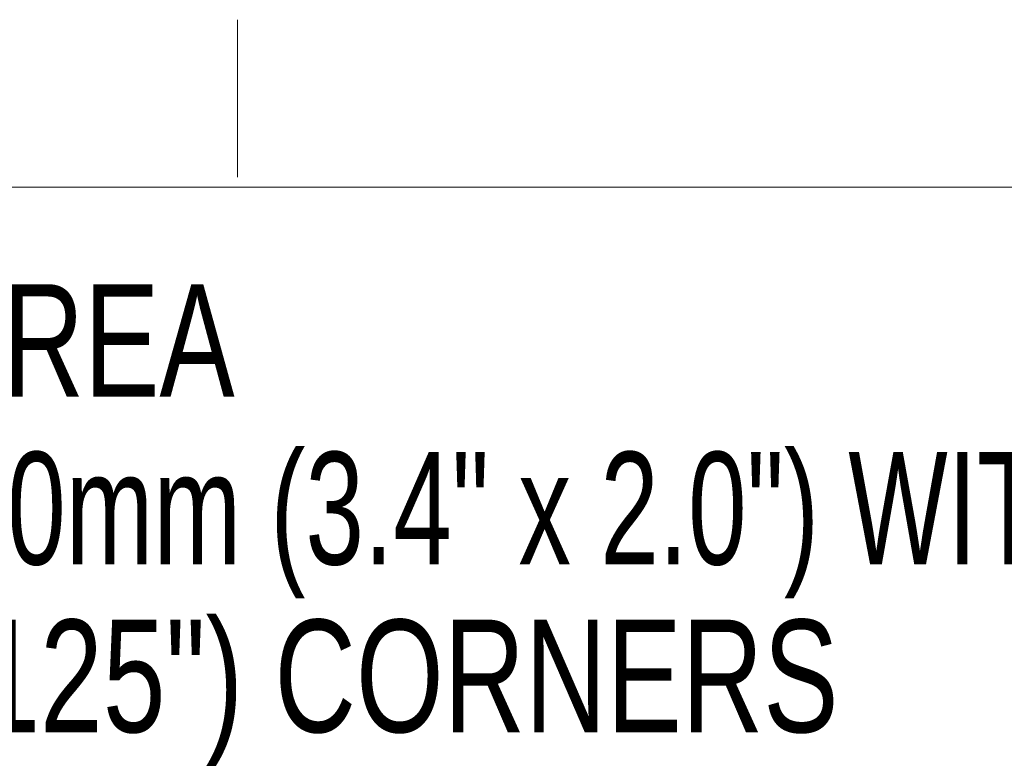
# Model space of a CAD drawing. Header units: millimetres. Extents: x 12 to 859, y 4 to 555.
# Tile 34 of 70: x 203 to 259, y 513 to 555. Entities that reach past the tile are written whole.
import ezdxf

# ---------------------------------------------------------------- set-up
doc = ezdxf.new("R2010")
doc.units = ezdxf.units.MM
doc.linetypes.add('CENTER', pattern=[10.16, 6.35, -1.27, 1.27, -1.27])
doc.layers.add('DEFAULT_1', color=7, linetype='CENTER')
doc.styles.add('SLDTEXTSTYLE1', font='TXT', dxfattribs={"width": 0.7})
doc.styles.add('SLDTEXTSTYLE2', font='TXT', dxfattribs={"width": 0.75})

# ---------------------------------------------------------------- blocks, each defined once
blk = doc.blocks.new('SW_NOTE_0_3')
at = {"layer": 'DEFAULT_1', "color": 0, "char_height": 6.35, "attachment_point": 1}
for s, insert, style in [('LABEL AREA', (0.529, 21.521), 'SLDTEXTSTYLE2'), ('85mm x 50mm (3.4" x 2.0") WITH', (0.529, 12.055), 'SLDTEXTSTYLE1'), ('R3mm (.125") CORNERS', (0.529, 2.588), 'SLDTEXTSTYLE2')]:
    blk.add_mtext(s, dxfattribs=dict(at, insert=insert, style=style))

msp = doc.modelspace()

# ---------------------------------------------------------------- linework, layer by layer
at = {"color": 7, "linetype": 'Continuous', "lineweight": 18}
for p, q in [((215.4, 546.337), (215.4, 555.225)), ((24.135, 545.77), (841.609, 545.77))]:
    msp.add_line(p, q, dxfattribs=at)

# ---------------------------------------------------------------- block references
at = {"layer": 'DEFAULT_1'}
msp.add_blockref('SW_NOTE_0_3', (175.774, 518.773), dxfattribs=at)

doc.saveas('drawing.dxf')
